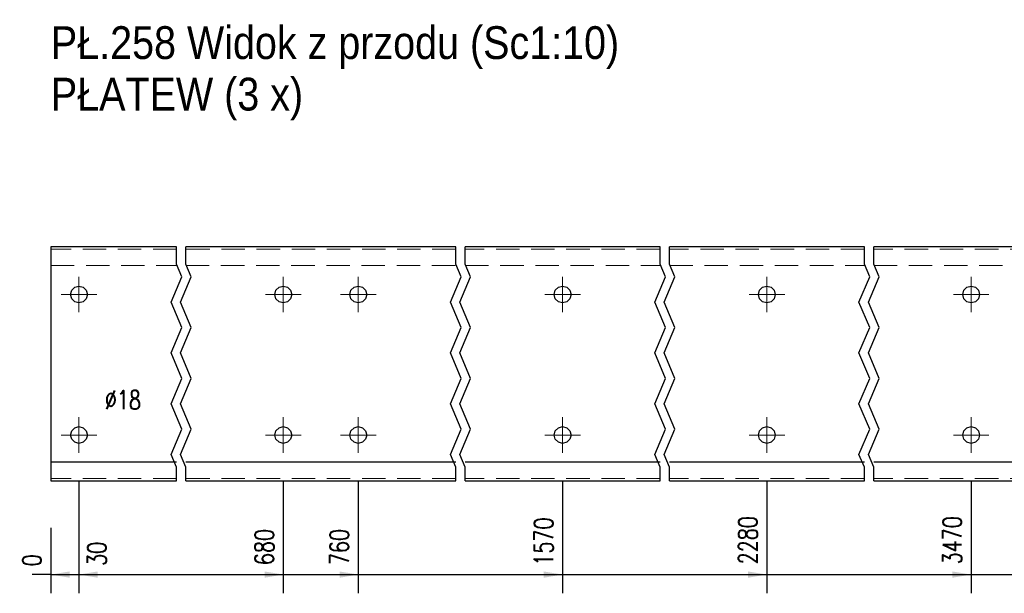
# Model space of a CAD drawing. Header units: millimetres. Extents: x -136 to 717, y 10101 to 10771.
# Tile 25 of 39: x 277 to 382, y 10365 to 10426. Entities that reach past the tile are written whole.
import ezdxf

# ---------------------------------------------------------------- set-up
doc = ezdxf.new("R2010")
doc.units = ezdxf.units.MM
doc.header["$LTSCALE"] = 10
doc.linetypes.add('HIDDEN', pattern=[0.375, 0.25, -0.125])
doc.linetypes.add('MITTE', pattern=[2, 1.25, -0.25, 0.25, -0.25])
doc.layers.get('Defpoints').update_dxf_attribs({"color": 1})
for name, color, linetype, lineweight in [('PS_Bolt', 4, 'Continuous', 13), ('PS_DIM', 4, 'Continuous', 13), ('PS_Hidden', 2, 'HIDDEN', 9), ('PS_Mid', 5, 'MITTE', 15), ('PS_Shape', 161, 'Continuous', 30), ('PS_SOLID', 7, 'Continuous', 30), ('PS_TEXT', 3, 'Continuous', 18)]:
    doc.layers.add(name, color=color, linetype=linetype, lineweight=lineweight)
doc.styles.add('gil', font='txt', dxfattribs={"width": 0.9})
doc.styles.add('simplex', font='simplex.shx', dxfattribs={"width": 0.75})
doc.dimstyles.new('1_10_GŁ_DS1-LS10', dxfattribs={"dimtxt": 2, "dimasz": 2, "dimexe": 2, "dimexo": 5, "dimgap": 1, "dimtad": 1, "dimjust": 4, "dimdec": 0, "dimlfac": 10, "dimtxsty": 'simplex', "dimblk1": 'NONE', "dimsah": 1, "dimcen": 2, "dimclrd": 256, "dimclre": 256, "dimclrt": 3, "dimadec": 1, "dimazin": 0, "dimtfac": 1, "dimtdec": 0, "dimtmove": 2, "dimatfit": 3, "dimfxl": 1, "dimarcsym": 0})

# ---------------------------------------------------------------- blocks, each defined once
blk = doc.blocks.new('*D256')
at = {"layer": 'Defpoints', "color": 0, "transparency": 16777216}
for p in [(280.36, 10376.77), (280.36, 10376.77), (280.36, 10366.77)]:
    blk.add_point(p, dxfattribs=at)
at = {"layer": 'PS_DIM', "lineweight": -2, "transparency": 16777216}
for p, q in [((280.36, 10371.77), (280.36, 10364.77)), ((280.36, 10371.77), (280.36, 10364.77)), ((280.36, 10366.77), (278.36, 10366.77)), ((280.36, 10366.77), (280.36, 10366.77)), ((282.36, 10366.77), (284.36, 10366.77))]:
    blk.add_line(p, q, dxfattribs=at)
at = {"layer": 'PS_DIM', "transparency": 16777216}
blk.add_solid([(282.36, 10367.1), (282.36, 10366.43), (280.36, 10366.77)], dxfattribs=at)
at = {"layer": 'PS_DIM', "color": 3, "transparency": 16777216, "insert": (278.34, 10368.29), "char_height": 2, "attachment_point": 5, "rotation": 90, "style": 'simplex'}
blk.add_mtext('0', dxfattribs=at)
blk = doc.blocks.new('_None')
blk = doc.blocks.new('*D257')
at = {"layer": 'Defpoints', "color": 0, "transparency": 16777216}
for p in [(283.36, 10381.67), (280.36, 10376.77), (283.36, 10366.77)]:
    blk.add_point(p, dxfattribs=at)
at = {"layer": 'PS_DIM', "lineweight": -2, "transparency": 16777216}
for p, q in [((283.36, 10376.67), (283.36, 10364.77)), ((280.36, 10371.77), (280.36, 10364.77)), ((280.36, 10366.77), (278.36, 10366.77)), ((280.36, 10366.77), (283.36, 10366.77)), ((285.36, 10366.77), (287.36, 10366.77))]:
    blk.add_line(p, q, dxfattribs=at)
at = {"layer": 'PS_DIM', "transparency": 16777216}
blk.add_solid([(285.36, 10367.1), (285.36, 10366.43), (283.36, 10366.77)], dxfattribs=at)
at = {"layer": 'PS_DIM', "color": 3, "transparency": 16777216, "insert": (285.27, 10368.98), "char_height": 2, "attachment_point": 5, "rotation": 90, "style": 'simplex'}
blk.add_mtext('30', dxfattribs=at)
blk = doc.blocks.new('*D258')
at = {"layer": 'Defpoints', "color": 0, "transparency": 16777216}
for p in [(305.16, 10381.67), (280.36, 10376.77), (305.16, 10366.77)]:
    blk.add_point(p, dxfattribs=at)
at = {"layer": 'PS_DIM', "lineweight": -2, "transparency": 16777216}
for p, q in [((305.16, 10376.67), (305.16, 10364.77)), ((280.36, 10371.77), (280.36, 10364.77)), ((280.36, 10366.77), (303.16, 10366.77))]:
    blk.add_line(p, q, dxfattribs=at)
at = {"layer": 'PS_DIM', "transparency": 16777216}
blk.add_solid([(303.16, 10367.1), (303.16, 10366.43), (305.16, 10366.77)], dxfattribs=at)
at = {"layer": 'PS_DIM', "color": 3, "transparency": 16777216, "insert": (303.14, 10369.71), "char_height": 2, "attachment_point": 5, "rotation": 90, "style": 'simplex'}
blk.add_mtext('680', dxfattribs=at)
blk = doc.blocks.new('*D259')
at = {"layer": 'Defpoints', "color": 0, "transparency": 16777216}
for p in [(313.16, 10381.67), (280.36, 10376.77), (313.16, 10366.77)]:
    blk.add_point(p, dxfattribs=at)
at = {"layer": 'PS_DIM', "lineweight": -2, "transparency": 16777216}
for p, q in [((313.16, 10376.67), (313.16, 10364.77)), ((280.36, 10371.77), (280.36, 10364.77)), ((280.36, 10366.77), (311.16, 10366.77))]:
    blk.add_line(p, q, dxfattribs=at)
at = {"layer": 'PS_DIM', "transparency": 16777216}
blk.add_solid([(311.16, 10367.1), (311.16, 10366.43), (313.16, 10366.77)], dxfattribs=at)
at = {"layer": 'PS_DIM', "color": 3, "transparency": 16777216, "insert": (311.14, 10369.71), "char_height": 2, "attachment_point": 5, "rotation": 90, "style": 'simplex'}
blk.add_mtext('760', dxfattribs=at)
blk = doc.blocks.new('*D260')
at = {"layer": 'Defpoints', "color": 0, "transparency": 16777216}
for p in [(334.96, 10381.67), (280.36, 10376.77), (334.96, 10366.77)]:
    blk.add_point(p, dxfattribs=at)
at = {"layer": 'PS_DIM', "lineweight": -2, "transparency": 16777216}
for p, q in [((334.96, 10376.67), (334.96, 10364.77)), ((280.36, 10371.77), (280.36, 10364.77)), ((280.36, 10366.77), (332.96, 10366.77))]:
    blk.add_line(p, q, dxfattribs=at)
at = {"layer": 'PS_DIM', "transparency": 16777216}
blk.add_solid([(332.96, 10367.1), (332.96, 10366.43), (334.96, 10366.77)], dxfattribs=at)
at = {"layer": 'PS_DIM', "color": 3, "transparency": 16777216, "insert": (332.94, 10370.29), "char_height": 2, "attachment_point": 5, "rotation": 90, "style": 'simplex'}
blk.add_mtext('1570', dxfattribs=at)
blk = doc.blocks.new('*D261')
at = {"layer": 'Defpoints', "color": 0, "transparency": 16777216}
for p in [(356.76, 10381.67), (280.36, 10376.77), (356.76, 10366.77)]:
    blk.add_point(p, dxfattribs=at)
at = {"layer": 'PS_DIM', "lineweight": -2, "transparency": 16777216}
for p, q in [((356.76, 10376.67), (356.76, 10364.77)), ((280.36, 10371.77), (280.36, 10364.77)), ((280.36, 10366.77), (354.76, 10366.77))]:
    blk.add_line(p, q, dxfattribs=at)
at = {"layer": 'PS_DIM', "transparency": 16777216}
blk.add_solid([(354.76, 10367.1), (354.76, 10366.43), (356.76, 10366.77)], dxfattribs=at)
at = {"layer": 'PS_DIM', "color": 3, "transparency": 16777216, "insert": (354.74, 10370.43), "char_height": 2, "attachment_point": 5, "rotation": 90, "style": 'simplex'}
blk.add_mtext('2280', dxfattribs=at)
blk = doc.blocks.new('*D262')
at = {"layer": 'Defpoints', "color": 0, "transparency": 16777216}
for p in [(378.56, 10381.67), (280.36, 10376.77), (378.56, 10366.77)]:
    blk.add_point(p, dxfattribs=at)
at = {"layer": 'PS_DIM', "lineweight": -2, "transparency": 16777216}
for p, q in [((378.56, 10376.67), (378.56, 10364.77)), ((280.36, 10371.77), (280.36, 10364.77)), ((280.36, 10366.77), (376.56, 10366.77))]:
    blk.add_line(p, q, dxfattribs=at)
at = {"layer": 'PS_DIM', "transparency": 16777216}
blk.add_solid([(376.56, 10367.1), (376.56, 10366.43), (378.56, 10366.77)], dxfattribs=at)
at = {"layer": 'PS_DIM', "color": 3, "transparency": 16777216, "insert": (376.54, 10370.43), "char_height": 2, "attachment_point": 5, "rotation": 90, "style": 'simplex'}
blk.add_mtext('3470', dxfattribs=at)
blk = doc.blocks.new('*D263')
at = {"layer": 'Defpoints', "color": 0, "transparency": 16777216}
for p in [(400.36, 10381.67), (280.36, 10376.77), (400.36, 10366.77)]:
    blk.add_point(p, dxfattribs=at)
at = {"layer": 'PS_DIM', "lineweight": -2, "transparency": 16777216}
for p, q in [((400.36, 10376.67), (400.36, 10364.77)), ((280.36, 10371.77), (280.36, 10364.77)), ((280.36, 10366.77), (398.36, 10366.77))]:
    blk.add_line(p, q, dxfattribs=at)
at = {"layer": 'PS_DIM', "transparency": 16777216}
blk.add_solid([(398.36, 10367.1), (398.36, 10366.43), (400.36, 10366.77)], dxfattribs=at)
at = {"layer": 'PS_DIM', "color": 3, "transparency": 16777216, "insert": (398.34, 10370.43), "char_height": 2, "attachment_point": 5, "rotation": 90, "style": 'simplex'}
blk.add_mtext('4360', dxfattribs=at)
blk = doc.blocks.new('*D264')
at = {"layer": 'Defpoints', "color": 0, "transparency": 16777216}
for p in [(422.16, 10381.67), (280.36, 10376.77), (422.16, 10366.77)]:
    blk.add_point(p, dxfattribs=at)
at = {"layer": 'PS_DIM', "lineweight": -2, "transparency": 16777216}
for p, q in [((422.16, 10376.67), (422.16, 10364.77)), ((280.36, 10371.77), (280.36, 10364.77)), ((280.36, 10366.77), (420.16, 10366.77))]:
    blk.add_line(p, q, dxfattribs=at)
at = {"layer": 'PS_DIM', "transparency": 16777216}
blk.add_solid([(420.16, 10367.1), (420.16, 10366.43), (422.16, 10366.77)], dxfattribs=at)
at = {"layer": 'PS_DIM', "color": 3, "transparency": 16777216, "insert": (420.14, 10370.43), "char_height": 2, "attachment_point": 5, "rotation": 90, "style": 'simplex'}
blk.add_mtext('5280', dxfattribs=at)
blk = doc.blocks.new('*D265')
at = {"layer": 'Defpoints', "color": 0, "transparency": 16777216}
for p in [(459.16, 10381.67), (280.36, 10376.77), (459.16, 10366.77)]:
    blk.add_point(p, dxfattribs=at)
at = {"layer": 'PS_DIM', "lineweight": -2, "transparency": 16777216}
for p, q in [((459.16, 10376.67), (459.16, 10364.77)), ((280.36, 10371.77), (280.36, 10364.77)), ((280.36, 10366.77), (457.16, 10366.77))]:
    blk.add_line(p, q, dxfattribs=at)
at = {"layer": 'PS_DIM', "transparency": 16777216}
blk.add_solid([(457.16, 10367.1), (457.16, 10366.43), (459.16, 10366.77)], dxfattribs=at)
at = {"layer": 'PS_DIM', "color": 3, "transparency": 16777216, "insert": (457.14, 10370.43), "char_height": 2, "attachment_point": 5, "rotation": 90, "style": 'simplex'}
blk.add_mtext('5650', dxfattribs=at)
blk = doc.blocks.new('*D266')
at = {"layer": 'Defpoints', "color": 0, "transparency": 16777216}
for p in [(480.96, 10381.67), (280.36, 10376.77), (480.96, 10366.77)]:
    blk.add_point(p, dxfattribs=at)
at = {"layer": 'PS_DIM', "lineweight": -2, "transparency": 16777216}
for p, q in [((480.96, 10376.67), (480.96, 10364.77)), ((280.36, 10371.77), (280.36, 10364.77)), ((280.36, 10366.77), (478.96, 10366.77))]:
    blk.add_line(p, q, dxfattribs=at)
at = {"layer": 'PS_DIM', "transparency": 16777216}
blk.add_solid([(478.96, 10367.1), (478.96, 10366.43), (480.96, 10366.77)], dxfattribs=at)
at = {"layer": 'PS_DIM', "color": 3, "transparency": 16777216, "insert": (478.94, 10370.29), "char_height": 2, "attachment_point": 5, "rotation": 90, "style": 'simplex'}
blk.add_mtext('6180', dxfattribs=at)
blk = doc.blocks.new('*D267')
at = {"layer": 'Defpoints', "color": 0, "transparency": 16777216}
for p in [(488.96, 10381.67), (280.36, 10376.77), (488.96, 10366.77)]:
    blk.add_point(p, dxfattribs=at)
at = {"layer": 'PS_DIM', "lineweight": -2, "transparency": 16777216}
for p, q in [((488.96, 10376.67), (488.96, 10364.77)), ((280.36, 10371.77), (280.36, 10364.77)), ((280.36, 10366.77), (486.96, 10366.77))]:
    blk.add_line(p, q, dxfattribs=at)
at = {"layer": 'PS_DIM', "transparency": 16777216}
blk.add_solid([(486.96, 10367.1), (486.96, 10366.43), (488.96, 10366.77)], dxfattribs=at)
at = {"layer": 'PS_DIM', "color": 3, "transparency": 16777216, "insert": (486.94, 10370.43), "char_height": 2, "attachment_point": 5, "rotation": 90, "style": 'simplex'}
blk.add_mtext('6260', dxfattribs=at)
blk = doc.blocks.new('*D268')
at = {"layer": 'Defpoints', "color": 0, "transparency": 16777216}
for p in [(510.76, 10381.67), (280.36, 10376.77), (510.76, 10366.77)]:
    blk.add_point(p, dxfattribs=at)
at = {"layer": 'PS_DIM', "lineweight": -2, "transparency": 16777216}
for p, q in [((510.76, 10376.67), (510.76, 10364.77)), ((280.36, 10371.77), (280.36, 10364.77)), ((280.36, 10366.77), (508.76, 10366.77))]:
    blk.add_line(p, q, dxfattribs=at)
at = {"layer": 'PS_DIM', "transparency": 16777216}
blk.add_solid([(508.76, 10367.1), (508.76, 10366.43), (510.76, 10366.77)], dxfattribs=at)
at = {"layer": 'PS_DIM', "color": 3, "transparency": 16777216, "insert": (508.74, 10370.43), "char_height": 2, "attachment_point": 5, "rotation": 90, "style": 'simplex'}
blk.add_mtext('6790', dxfattribs=at)
blk = doc.blocks.new('*D269')
at = {"layer": 'Defpoints', "color": 0, "transparency": 16777216}
for p in [(280.36, 10376.77), (513.76, 10376.77), (513.76, 10366.77)]:
    blk.add_point(p, dxfattribs=at)
at = {"layer": 'PS_DIM', "lineweight": -2, "transparency": 16777216}
for p, q in [((280.36, 10371.77), (280.36, 10364.77)), ((513.76, 10371.77), (513.76, 10364.77)), ((280.36, 10366.77), (511.76, 10366.77))]:
    blk.add_line(p, q, dxfattribs=at)
at = {"layer": 'PS_DIM', "transparency": 16777216}
blk.add_solid([(511.76, 10367.1), (511.76, 10366.43), (513.76, 10366.77)], dxfattribs=at)
at = {"layer": 'PS_DIM', "color": 3, "transparency": 16777216, "insert": (512.19, 10370.45), "char_height": 2, "attachment_point": 5, "rotation": 90, "style": 'simplex'}
blk.add_mtext('6820', dxfattribs=at)
blk = doc.blocks.new('*X573')
at = {"color": 3, "style": 'gil', "width": 0.9}
for s, p in [('PŁ.258 Widok z przodu (Sc1:10)', (280.36, 10421.82)), ('PŁATEW (3 x)', (280.36, 10416.32))]:
    blk.add_text(s, height=3.5, dxfattribs=at).set_placement(p)
blk = doc.blocks.new('*X584')
at = {"color": 3, "linetype": 'Continuous'}
blk.add_line((283.36, 10381.67), (283.36, 10381.67), dxfattribs=at)
blk.add_line((283.36, 10381.67), (283.36, 10381.67), dxfattribs=at)
blk.add_line((283.36, 10381.67), (283.36, 10381.67), dxfattribs=at)
blk.add_line((283.36, 10381.67), (283.36, 10381.67), dxfattribs=at)
blk.add_line((283.36, 10381.67), (283.36, 10381.67), dxfattribs=at)
blk = doc.blocks.new('*X585')
at = {"color": 3, "linetype": 'Continuous'}
blk.add_line((334.96, 10381.67), (334.96, 10381.67), dxfattribs=at)
blk.add_line((334.96, 10381.67), (334.96, 10381.67), dxfattribs=at)
blk.add_line((334.96, 10381.67), (334.96, 10381.67), dxfattribs=at)
blk.add_line((334.96, 10381.67), (334.96, 10381.67), dxfattribs=at)
blk.add_line((334.96, 10381.67), (334.96, 10381.67), dxfattribs=at)
blk = doc.blocks.new('*X586')
at = {"color": 3, "linetype": 'Continuous'}
blk.add_line((334.96, 10396.67), (334.96, 10396.67), dxfattribs=at)
blk.add_line((334.96, 10396.67), (334.96, 10396.67), dxfattribs=at)
blk.add_line((334.96, 10396.67), (334.96, 10396.67), dxfattribs=at)
blk.add_line((334.96, 10396.67), (334.96, 10396.67), dxfattribs=at)
blk.add_line((334.96, 10396.67), (334.96, 10396.67), dxfattribs=at)
blk = doc.blocks.new('*X587')
at = {"color": 1}
for p, q in [((293.76, 10399.91), (293.76, 10401.77)), ((294.76, 10399.91), (294.76, 10401.77)), ((323.56, 10399.91), (323.56, 10401.77)), ((324.56, 10399.91), (324.56, 10401.77)), ((345.36, 10399.91), (345.36, 10401.77)), ((346.36, 10399.91), (346.36, 10401.77)), ((367.16, 10399.91), (367.16, 10401.77)), ((368.16, 10399.91), (368.16, 10401.77)), ((294.34, 10398.55), (293.76, 10399.91)), ((295.34, 10398.55), (294.76, 10399.91)), ((324.14, 10398.55), (323.56, 10399.91)), ((325.14, 10398.55), (324.56, 10399.91)), ((345.94, 10398.55), (345.36, 10399.91)), ((346.94, 10398.55), (346.36, 10399.91)), ((367.74, 10398.55), (367.16, 10399.91)), ((368.74, 10398.55), (368.16, 10399.91)), ((293.19, 10395.85), (294.34, 10398.55)), ((294.19, 10395.85), (295.34, 10398.55)), ((322.99, 10395.85), (324.14, 10398.55)), ((323.99, 10395.85), (325.14, 10398.55)), ((344.79, 10395.85), (345.94, 10398.55)), ((345.79, 10395.85), (346.94, 10398.55)), ((366.59, 10395.85), (367.74, 10398.55)), ((367.59, 10395.85), (368.74, 10398.55)), ((294.34, 10393.14), (293.19, 10395.85)), ((295.34, 10393.14), (294.19, 10395.85)), ((324.14, 10393.14), (322.99, 10395.85)), ((325.14, 10393.14), (323.99, 10395.85)), ((345.94, 10393.14), (344.79, 10395.85)), ((346.94, 10393.14), (345.79, 10395.85)), ((367.74, 10393.14), (366.59, 10395.85)), ((368.74, 10393.14), (367.59, 10395.85)), ((293.19, 10390.43), (294.34, 10393.14)), ((294.19, 10390.43), (295.34, 10393.14)), ((322.99, 10390.43), (324.14, 10393.14)), ((323.99, 10390.43), (325.14, 10393.14)), ((344.79, 10390.43), (345.94, 10393.14)), ((345.79, 10390.43), (346.94, 10393.14)), ((366.59, 10390.43), (367.74, 10393.14)), ((367.59, 10390.43), (368.74, 10393.14)), ((294.34, 10387.72), (293.19, 10390.43)), ((295.34, 10387.72), (294.19, 10390.43)), ((324.14, 10387.72), (322.99, 10390.43)), ((325.14, 10387.72), (323.99, 10390.43)), ((345.94, 10387.72), (344.79, 10390.43)), ((346.94, 10387.72), (345.79, 10390.43)), ((367.74, 10387.72), (366.59, 10390.43)), ((368.74, 10387.72), (367.59, 10390.43)), ((293.19, 10385.01), (294.34, 10387.72)), ((294.19, 10385.01), (295.34, 10387.72)), ((322.99, 10385.01), (324.14, 10387.72)), ((323.99, 10385.01), (325.14, 10387.72)), ((344.79, 10385.01), (345.94, 10387.72)), ((345.79, 10385.01), (346.94, 10387.72)), ((366.59, 10385.01), (367.74, 10387.72)), ((367.59, 10385.01), (368.74, 10387.72)), ((294.34, 10382.3), (293.19, 10385.01)), ((295.34, 10382.3), (294.19, 10385.01)), ((324.14, 10382.3), (322.99, 10385.01)), ((325.14, 10382.3), (323.99, 10385.01)), ((345.94, 10382.3), (344.79, 10385.01)), ((346.94, 10382.3), (345.79, 10385.01)), ((367.74, 10382.3), (366.59, 10385.01)), ((368.74, 10382.3), (367.59, 10385.01)), ((293.19, 10379.59), (294.34, 10382.3)), ((294.19, 10379.59), (295.34, 10382.3)), ((322.99, 10379.59), (324.14, 10382.3)), ((323.99, 10379.59), (325.14, 10382.3)), ((344.79, 10379.59), (345.94, 10382.3)), ((345.79, 10379.59), (346.94, 10382.3)), ((366.59, 10379.59), (367.74, 10382.3)), ((367.59, 10379.59), (368.74, 10382.3)), ((293.76, 10378.24), (293.19, 10379.59)), ((294.76, 10378.24), (294.19, 10379.59)), ((323.56, 10378.24), (322.99, 10379.59)), ((324.56, 10378.24), (323.99, 10379.59)), ((345.36, 10378.24), (344.79, 10379.59)), ((346.36, 10378.24), (345.79, 10379.59)), ((367.16, 10378.24), (366.59, 10379.59)), ((368.16, 10378.24), (367.59, 10379.59)), ((293.76, 10376.77), (293.76, 10378.24)), ((294.76, 10376.77), (294.76, 10378.24)), ((323.56, 10376.77), (323.56, 10378.24)), ((324.56, 10376.77), (324.56, 10378.24)), ((345.36, 10376.77), (345.36, 10378.24)), ((346.36, 10376.77), (346.36, 10378.24)), ((367.16, 10376.77), (367.16, 10378.24)), ((368.16, 10376.77), (368.16, 10378.24))]:
    blk.add_line(p, q, dxfattribs=at)
at = {"layer": 'PS_Hidden', "color": 2, "linetype": 'HIDDEN'}
for p, q in [((293.76, 10401.52), (280.36, 10401.52)), ((323.56, 10401.52), (294.76, 10401.52)), ((345.36, 10401.52), (324.56, 10401.52)), ((367.16, 10401.52), (346.36, 10401.52)), ((388.96, 10401.52), (368.16, 10401.52)), ((280.36, 10399.77), (293.76, 10399.77)), ((294.76, 10399.77), (323.56, 10399.77)), ((324.56, 10399.77), (345.36, 10399.77)), ((346.36, 10399.77), (367.16, 10399.77)), ((368.16, 10399.77), (388.96, 10399.77)), ((293.76, 10377.02), (280.36, 10377.02)), ((323.56, 10377.02), (294.76, 10377.02)), ((345.36, 10377.02), (324.56, 10377.02)), ((367.16, 10377.02), (346.36, 10377.02)), ((388.96, 10377.02), (368.16, 10377.02))]:
    blk.add_line(p, q, dxfattribs=at)
at = {"layer": 'PS_Mid', "color": 5, "linetype": 'MITTE'}
for p, q in [((283.36, 10398.57), (283.36, 10394.77)), ((305.16, 10398.57), (305.16, 10394.77)), ((313.16, 10398.57), (313.16, 10394.77)), ((334.96, 10398.57), (334.96, 10394.77)), ((356.76, 10398.57), (356.76, 10394.77)), ((378.56, 10398.57), (378.56, 10394.77)), ((285.26, 10396.67), (281.46, 10396.67)), ((307.06, 10396.67), (303.26, 10396.67)), ((315.06, 10396.67), (311.26, 10396.67)), ((336.86, 10396.67), (333.06, 10396.67)), ((358.66, 10396.67), (354.86, 10396.67)), ((380.46, 10396.67), (376.66, 10396.67)), ((283.36, 10383.57), (283.36, 10379.77)), ((305.16, 10383.57), (305.16, 10379.77)), ((313.16, 10383.57), (313.16, 10379.77)), ((334.96, 10383.57), (334.96, 10379.77)), ((356.76, 10383.57), (356.76, 10379.77)), ((378.56, 10383.57), (378.56, 10379.77)), ((285.26, 10381.67), (281.46, 10381.67)), ((307.06, 10381.67), (303.26, 10381.67)), ((315.06, 10381.67), (311.26, 10381.67)), ((336.86, 10381.67), (333.06, 10381.67)), ((358.66, 10381.67), (354.86, 10381.67)), ((380.46, 10381.67), (376.66, 10381.67))]:
    blk.add_line(p, q, dxfattribs=at)
at = {"layer": 'PS_SOLID', "color": 7, "linetype": 'Continuous'}
for p, q in [((283.36, 10401.77), (280.36, 10401.77)), ((280.36, 10401.77), (280.36, 10378.77)), ((293.76, 10401.77), (283.36, 10401.77)), ((305.16, 10401.77), (294.76, 10401.77)), ((313.16, 10401.77), (305.16, 10401.77)), ((323.56, 10401.77), (313.16, 10401.77)), ((334.96, 10401.77), (324.56, 10401.77)), ((345.36, 10401.77), (334.96, 10401.77)), ((356.76, 10401.77), (346.36, 10401.77)), ((367.16, 10401.77), (356.76, 10401.77)), ((378.56, 10401.77), (368.16, 10401.77)), ((388.96, 10401.77), (378.56, 10401.77)), ((282.46, 10396.67), (282.58, 10397.12)), ((282.58, 10397.12), (282.91, 10397.45)), ((282.91, 10397.45), (283.36, 10397.57)), ((283.36, 10397.57), (283.81, 10397.45)), ((283.81, 10397.45), (284.14, 10397.12)), ((284.14, 10397.12), (284.26, 10396.67)), ((304.26, 10396.67), (304.38, 10397.12)), ((304.38, 10397.12), (304.71, 10397.45)), ((304.71, 10397.45), (305.16, 10397.57)), ((305.16, 10397.57), (305.61, 10397.45)), ((305.61, 10397.45), (305.94, 10397.12)), ((305.94, 10397.12), (306.06, 10396.67)), ((312.26, 10396.67), (312.38, 10397.12)), ((312.38, 10397.12), (312.71, 10397.45)), ((312.71, 10397.45), (313.16, 10397.57)), ((313.16, 10397.57), (313.61, 10397.45)), ((313.61, 10397.45), (313.94, 10397.12)), ((313.94, 10397.12), (314.06, 10396.67)), ((334.06, 10396.67), (334.18, 10397.12)), ((334.18, 10397.12), (334.51, 10397.45)), ((334.51, 10397.45), (334.96, 10397.57)), ((334.96, 10397.57), (335.41, 10397.45)), ((335.41, 10397.45), (335.74, 10397.12)), ((335.74, 10397.12), (335.86, 10396.67)), ((355.86, 10396.67), (355.98, 10397.12)), ((355.98, 10397.12), (356.31, 10397.45)), ((356.31, 10397.45), (356.76, 10397.57)), ((356.76, 10397.57), (357.21, 10397.45)), ((357.21, 10397.45), (357.54, 10397.12)), ((357.54, 10397.12), (357.66, 10396.67)), ((377.66, 10396.67), (377.78, 10397.12)), ((377.78, 10397.12), (378.11, 10397.45)), ((378.11, 10397.45), (378.56, 10397.57)), ((378.56, 10397.57), (379.01, 10397.45)), ((379.01, 10397.45), (379.34, 10397.12)), ((379.34, 10397.12), (379.46, 10396.67)), ((282.58, 10396.22), (282.46, 10396.67)), ((282.91, 10395.89), (282.58, 10396.22)), ((284.14, 10396.22), (283.81, 10395.89)), ((284.26, 10396.67), (284.14, 10396.22)), ((304.38, 10396.22), (304.26, 10396.67)), ((304.71, 10395.89), (304.38, 10396.22)), ((305.94, 10396.22), (305.61, 10395.89)), ((306.06, 10396.67), (305.94, 10396.22)), ((312.38, 10396.22), (312.26, 10396.67)), ((312.71, 10395.89), (312.38, 10396.22)), ((313.94, 10396.22), (313.61, 10395.89)), ((314.06, 10396.67), (313.94, 10396.22)), ((334.18, 10396.22), (334.06, 10396.67)), ((334.51, 10395.89), (334.18, 10396.22)), ((335.74, 10396.22), (335.41, 10395.89)), ((335.86, 10396.67), (335.74, 10396.22)), ((355.98, 10396.22), (355.86, 10396.67)), ((356.31, 10395.89), (355.98, 10396.22)), ((357.54, 10396.22), (357.21, 10395.89)), ((357.66, 10396.67), (357.54, 10396.22)), ((377.78, 10396.22), (377.66, 10396.67)), ((378.11, 10395.89), (377.78, 10396.22)), ((379.34, 10396.22), (379.01, 10395.89)), ((379.46, 10396.67), (379.34, 10396.22)), ((283.36, 10395.77), (282.91, 10395.89)), ((283.81, 10395.89), (283.36, 10395.77)), ((305.16, 10395.77), (304.71, 10395.89)), ((305.61, 10395.89), (305.16, 10395.77)), ((313.16, 10395.77), (312.71, 10395.89)), ((313.61, 10395.89), (313.16, 10395.77)), ((334.96, 10395.77), (334.51, 10395.89)), ((335.41, 10395.89), (334.96, 10395.77)), ((356.76, 10395.77), (356.31, 10395.89)), ((357.21, 10395.89), (356.76, 10395.77)), ((378.56, 10395.77), (378.11, 10395.89)), ((379.01, 10395.89), (378.56, 10395.77)), ((282.58, 10382.12), (282.91, 10382.45)), ((282.91, 10382.45), (283.36, 10382.57)), ((283.36, 10382.57), (283.81, 10382.45)), ((283.81, 10382.45), (284.14, 10382.12)), ((304.38, 10382.12), (304.71, 10382.45)), ((304.71, 10382.45), (305.16, 10382.57)), ((305.16, 10382.57), (305.61, 10382.45)), ((305.61, 10382.45), (305.94, 10382.12)), ((312.38, 10382.12), (312.71, 10382.45)), ((312.71, 10382.45), (313.16, 10382.57)), ((313.16, 10382.57), (313.61, 10382.45)), ((313.61, 10382.45), (313.94, 10382.12)), ((334.18, 10382.12), (334.51, 10382.45)), ((334.51, 10382.45), (334.96, 10382.57)), ((334.96, 10382.57), (335.41, 10382.45)), ((335.41, 10382.45), (335.74, 10382.12)), ((355.98, 10382.12), (356.31, 10382.45)), ((356.31, 10382.45), (356.76, 10382.57)), ((356.76, 10382.57), (357.21, 10382.45)), ((357.21, 10382.45), (357.54, 10382.12)), ((377.78, 10382.12), (378.11, 10382.45)), ((378.11, 10382.45), (378.56, 10382.57)), ((378.56, 10382.57), (379.01, 10382.45)), ((379.01, 10382.45), (379.34, 10382.12)), ((282.46, 10381.67), (282.58, 10382.12)), ((282.58, 10381.22), (282.46, 10381.67)), ((284.14, 10382.12), (284.26, 10381.67)), ((284.26, 10381.67), (284.14, 10381.22)), ((304.26, 10381.67), (304.38, 10382.12)), ((304.38, 10381.22), (304.26, 10381.67)), ((305.94, 10382.12), (306.06, 10381.67)), ((306.06, 10381.67), (305.94, 10381.22)), ((312.26, 10381.67), (312.38, 10382.12)), ((312.38, 10381.22), (312.26, 10381.67)), ((313.94, 10382.12), (314.06, 10381.67)), ((314.06, 10381.67), (313.94, 10381.22)), ((334.06, 10381.67), (334.18, 10382.12)), ((334.18, 10381.22), (334.06, 10381.67)), ((335.74, 10382.12), (335.86, 10381.67)), ((335.86, 10381.67), (335.74, 10381.22)), ((355.86, 10381.67), (355.98, 10382.12)), ((355.98, 10381.22), (355.86, 10381.67)), ((357.54, 10382.12), (357.66, 10381.67)), ((357.66, 10381.67), (357.54, 10381.22)), ((377.66, 10381.67), (377.78, 10382.12)), ((377.78, 10381.22), (377.66, 10381.67)), ((379.34, 10382.12), (379.46, 10381.67)), ((379.46, 10381.67), (379.34, 10381.22)), ((282.91, 10380.89), (282.58, 10381.22)), ((283.36, 10380.77), (282.91, 10380.89)), ((283.81, 10380.89), (283.36, 10380.77)), ((284.14, 10381.22), (283.81, 10380.89)), ((304.71, 10380.89), (304.38, 10381.22)), ((305.16, 10380.77), (304.71, 10380.89)), ((305.61, 10380.89), (305.16, 10380.77)), ((305.94, 10381.22), (305.61, 10380.89)), ((312.71, 10380.89), (312.38, 10381.22)), ((313.16, 10380.77), (312.71, 10380.89)), ((313.61, 10380.89), (313.16, 10380.77)), ((313.94, 10381.22), (313.61, 10380.89)), ((334.51, 10380.89), (334.18, 10381.22)), ((334.96, 10380.77), (334.51, 10380.89)), ((335.41, 10380.89), (334.96, 10380.77)), ((335.74, 10381.22), (335.41, 10380.89)), ((356.31, 10380.89), (355.98, 10381.22)), ((356.76, 10380.77), (356.31, 10380.89)), ((357.21, 10380.89), (356.76, 10380.77)), ((357.54, 10381.22), (357.21, 10380.89)), ((378.11, 10380.89), (377.78, 10381.22)), ((378.56, 10380.77), (378.11, 10380.89)), ((379.01, 10380.89), (378.56, 10380.77)), ((379.34, 10381.22), (379.01, 10380.89)), ((293.76, 10378.77), (280.36, 10378.77)), ((280.36, 10378.77), (280.36, 10376.77)), ((323.56, 10378.77), (294.76, 10378.77)), ((345.36, 10378.77), (324.56, 10378.77)), ((367.16, 10378.77), (346.36, 10378.77)), ((388.96, 10378.77), (368.16, 10378.77)), ((280.36, 10376.77), (293.76, 10376.77)), ((294.76, 10376.77), (323.56, 10376.77)), ((324.56, 10376.77), (345.36, 10376.77)), ((346.36, 10376.77), (367.16, 10376.77)), ((368.16, 10376.77), (388.96, 10376.77))]:
    blk.add_line(p, q, dxfattribs=at)
blk = doc.blocks.new('*X590')
at = {"color": 3, "linetype": 'Continuous'}
blk.add_line((283.36, 10396.67), (283.36, 10396.67), dxfattribs=at)
blk.add_line((283.36, 10396.67), (283.36, 10396.67), dxfattribs=at)
blk.add_line((283.36, 10396.67), (283.36, 10396.67), dxfattribs=at)
blk.add_line((283.36, 10396.67), (283.36, 10396.67), dxfattribs=at)
blk.add_line((283.36, 10396.67), (283.36, 10396.67), dxfattribs=at)

msp = doc.modelspace()

# ---------------------------------------------------------------- block references
at = {"layer": 'PS_Bolt', "color": 3}
for name in ['*X590', '*X586', '*X584', '*X585']:
    msp.add_blockref(name, (0, 0), dxfattribs=at)
at = {"layer": 'PS_Shape', "color": 2}
msp.add_blockref('*X587', (0, 0), dxfattribs=at)
at = {"layer": 'PS_TEXT'}
msp.add_blockref('*X573', (0, 0), dxfattribs=at)

# ---------------------------------------------------------------- texts
at = {"layer": 'PS_DIM', "insert": (286.12, 10384.42), "char_height": 2, "attachment_point": 7, "style": 'simplex'}
msp.add_mtext('\\A1;%%c18', dxfattribs=at)

# ---------------------------------------------------------------- dimensions: what is measured, and where the dimension line sits
at = {"layer": 'PS_DIM'}
for base, p1, p2, picture, middle in [((283.36, 10366.77), (280.36, 10376.77), (283.36, 10381.67), '*D257', (285.27, 10368.98)), ((280.3644, 10366.7661), (280.3643, 10376.7661), (280.3644, 10376.7661), '*D256', (278.3444, 10368.2861))]:
    dim = msp.add_linear_dim(base=base, p1=p1, p2=p2, dimstyle='1_10_GŁ_DS1-LS10', dxfattribs=at)
    dim.commit()
    dim.dimension.update_dxf_attribs({"geometry": picture, "text_midpoint": middle, "dimtype": 128, "text_rotation": 90})
for base, p2, text, picture, middle in [((305.16, 10366.77), (305.16, 10381.67), '680', '*D258', (303.14, 10369.71)), ((313.16, 10366.77), (313.16, 10381.67), '760', '*D259', (311.14, 10369.71)), ((334.96, 10366.77), (334.96, 10381.67), '1570', '*D260', (332.94, 10370.29)), ((356.76, 10366.77), (356.76, 10381.67), '2280', '*D261', (354.74, 10370.43)), ((378.56, 10366.77), (378.56, 10381.67), '3470', '*D262', (376.54, 10370.43)), ((400.36, 10366.77), (400.36, 10381.67), '4360', '*D263', (398.34, 10370.43)), ((422.16, 10366.77), (422.16, 10381.67), '5280', '*D264', (420.14, 10370.43)), ((459.16, 10366.77), (459.16, 10381.67), '5650', '*D265', (457.14, 10370.43)), ((480.96, 10366.77), (480.96, 10381.67), '6180', '*D266', (478.94, 10370.29)), ((488.96, 10366.77), (488.96, 10381.67), '6260', '*D267', (486.94, 10370.43)), ((510.76, 10366.77), (510.76, 10381.67), '6790', '*D268', (508.74, 10370.43)), ((513.76, 10366.77), (513.76, 10376.77), '6820', '*D269', (512.19, 10370.45))]:
    dim = msp.add_linear_dim(base=base, p1=(280.36, 10376.77), p2=p2, text=text, dimstyle='1_10_GŁ_DS1-LS10', dxfattribs=at)
    dim.commit()
    dim.dimension.update_dxf_attribs({"geometry": picture, "text_midpoint": middle, "dimtype": 128, "text_rotation": 90})

doc.saveas('drawing.dxf')
